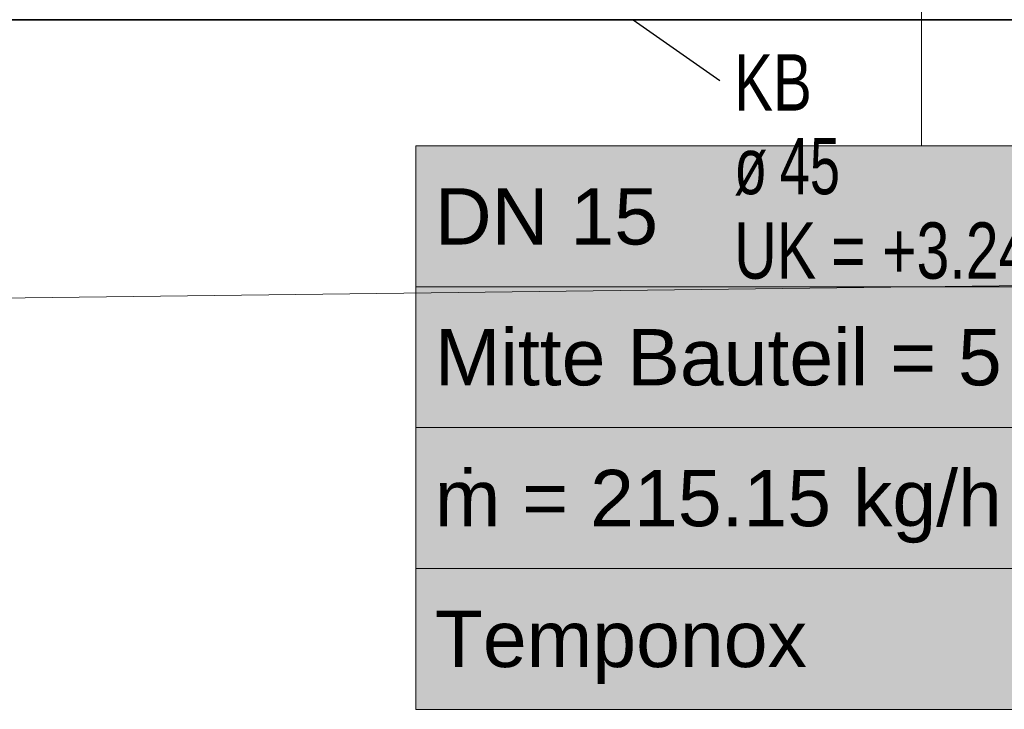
# Model space of a CAD drawing. Extents: x -297 to 573, y -46 to 548.
# Tile 172 of 188: x 195 to 230, y 210 to 235. Entities that reach past the tile are written whole.
import ezdxf
from ezdxf.lldxf.tags import DXFTag

# ---------------------------------------------------------------- set-up
doc = ezdxf.new("R2010")
doc.units = 0
doc.layers.get('0').update_dxf_attribs({"lineweight": 35})
doc.layers.add('5_EG-BESTAND', color=7, linetype='Continuous', lineweight=25)
doc.layers.add('5_EG-DURCHBRÜCHE', color=7, linetype='Continuous', lineweight=25)
doc.layers.add('H_Ruecklauf_Beschriftung', color=5, linetype='Continuous', lineweight=18, true_color=0x0000ff)
doc.styles.get("Standard").update_dxf_attribs({"font": 'arial.ttf'})
tags = doc.linetypes.add('PUNKT2_S9', pattern=[0.0005, 0, -0.0005]).pattern_tags.tags
tags[6:7] = [DXFTag(74, 4), DXFTag(75, 0), DXFTag(340, '0'), DXFTag(46, 1.0), DXFTag(50, 0.0), DXFTag(44, 0.0), DXFTag(45, 0.0)]
tags[4:5] = [DXFTag(74, 4), DXFTag(75, 0), DXFTag(340, '0'), DXFTag(46, 1.0), DXFTag(50, 0.0), DXFTag(44, 0.0), DXFTag(45, 0.0)]

# ---------------------------------------------------------------- blocks, each defined once
blk = doc.blocks.new('Referenz-A07ALD4Q1N', base_point=(-101.907, -12.836))
at = {"layer": '5_EG-BESTAND', "color": 0, "lineweight": 35}
blk.add_line((183.262, 234.69), (327.53, 234.69), dxfattribs=at)
at = {"layer": '5_EG-BESTAND', "color": 0, "linetype": 'PUNKT2_S9', "lineweight": 13, "ltscale": 0.13}
blk.add_line((346.588, 226.68), (102.755, 223.68), dxfattribs=at)
at = {"layer": '5_EG-DURCHBRÜCHE', "color": 0, "lineweight": -2}
blk.add_line((217.11, 234.69), (220.192, 232.536), dxfattribs=at)
at = {"layer": '5_EG-DURCHBRÜCHE', "color": 0, "lineweight": 18, "char_height": 2, "attachment_point": 1}
for s, insert in [('{\\W0.74;\\fArial;KB}', (220.693, 233.469)), ('{\\W0.69;\\fArial;45}', (222.306, 230.501)), ('{\\W0.69;\\fArial;ø}', (220.693, 230.501)), ('{\\W0.75;\\fArial;UK}', (220.693, 227.501)), ('{\\W0.75;\\fArial;+3.24}', (225.939, 227.501)), ('{\\W0.75;\\fArial;=}', (224.134, 227.501))]:
    blk.add_mtext(s, dxfattribs=dict(at, insert=insert))
blk = doc.blocks.new('Bauteilbeschriftung-A07ALDAM1N', base_point=(209.411, 210.215))
at = {"color": 0, "linetype": 'ByBlock', "lineweight": -2, "ltscale": 0.18}
blk.add_line((227.337, 230.215), (227.337, 248.484), dxfattribs=at)
at = {"color": 0, "lineweight": -2}
for p, q in [((209.411, 230.215), (245.264, 230.215)), ((209.411, 210.215), (209.411, 230.215)), ((209.411, 225.215), (245.264, 225.215)), ((209.411, 220.215), (245.264, 220.215)), ((209.411, 215.215), (245.264, 215.215)), ((245.264, 210.215), (209.411, 210.215))]:
    blk.add_line(p, q, dxfattribs=at)
at = {"color": 7, "linetype": 'ByBlock', "lineweight": -2, "ltscale": 0.18, "true_color": 0xffffff}
for points in [[(209.411, 210.215), (245.264, 210.215), (209.411, 230.215)], [(245.264, 210.215), (209.411, 230.215), (245.264, 230.215)]]:
    blk.add_solid(points, dxfattribs=at)
at = {"color": 0, "linetype": 'ByBlock', "lineweight": -2, "ltscale": 0.18, "char_height": 2, "attachment_point": 1}
for s, insert in [('{\\fArial;DN 15}', (210.077, 228.715)), ('{\\fArial;Mitte Bauteil = 5 cm ab FFB}', (210.077, 223.715)), ('{\\fArial;ṁ = 215.15 kg/h}', (210.077, 218.715)), ('{\\fArial;Temponox }', (210.077, 213.715))]:
    blk.add_mtext(s, dxfattribs=dict(at, insert=insert))

msp = doc.modelspace()

# ---------------------------------------------------------------- block references
at = {"color": 251, "lineweight": 25, "ltscale": 0.25, "true_color": 0x585858}
msp.add_blockref('Referenz-A07ALD4Q1N', (-101.907, -12.836), dxfattribs=at)
at = {"layer": 'H_Ruecklauf_Beschriftung', "ltscale": 0.18}
msp.add_blockref('Bauteilbeschriftung-A07ALDAM1N', (209.411, 210.215), dxfattribs=at)

doc.saveas('drawing.dxf')
